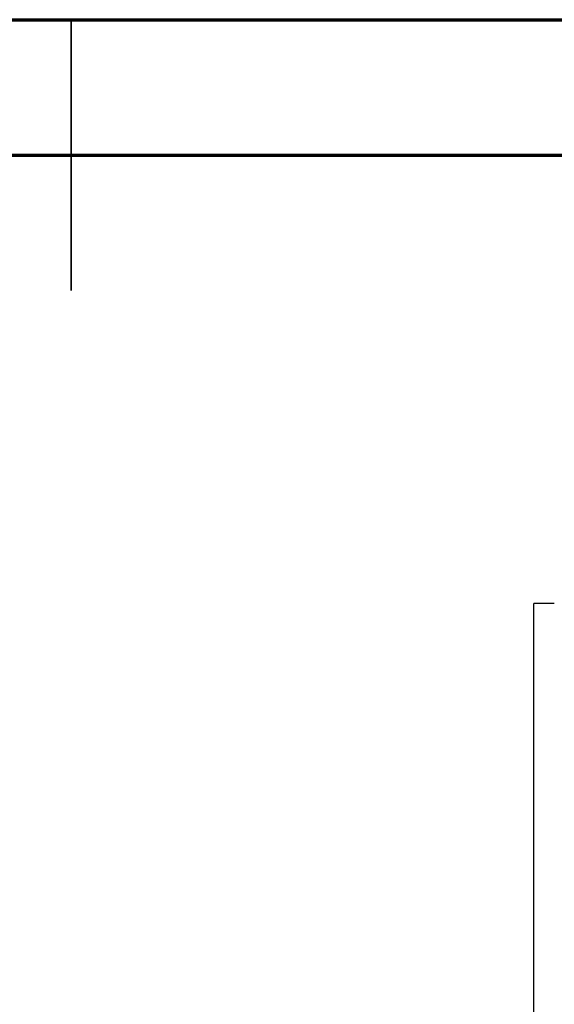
# Model space of a CAD drawing. Header units: millimetres. Extents: x 0 to 205, y 0 to 292.
# Tile 8 of 11: x 108 to 128, y 256 to 292. Entities that reach past the tile are written whole.
import ezdxf

# ---------------------------------------------------------------- set-up
doc = ezdxf.new("R2010")
doc.units = ezdxf.units.MM

msp = doc.modelspace()

# ---------------------------------------------------------------- linework, layer by layer
at = {"color": 7, "linetype": 'Continuous', "lineweight": 70}
for p, q in [((15, 292), (205, 292)), ((20, 287), (200, 287))]:
    msp.add_line(p, q, dxfattribs=at)
at = {"color": 7, "linetype": 'Continuous', "lineweight": 35}
for p, q in [((110, 292), (110, 282)), ((110, 287), (110, 292))]:
    msp.add_line(p, q, dxfattribs=at)
at = {"color": 7, "linetype": 'Continuous', "lineweight": 25}
for p in [(127.833, 270.453), (127.083, 220.453)]:
    msp.add_line(p, (127.083, 270.453), dxfattribs=at)

doc.saveas('drawing.dxf')
